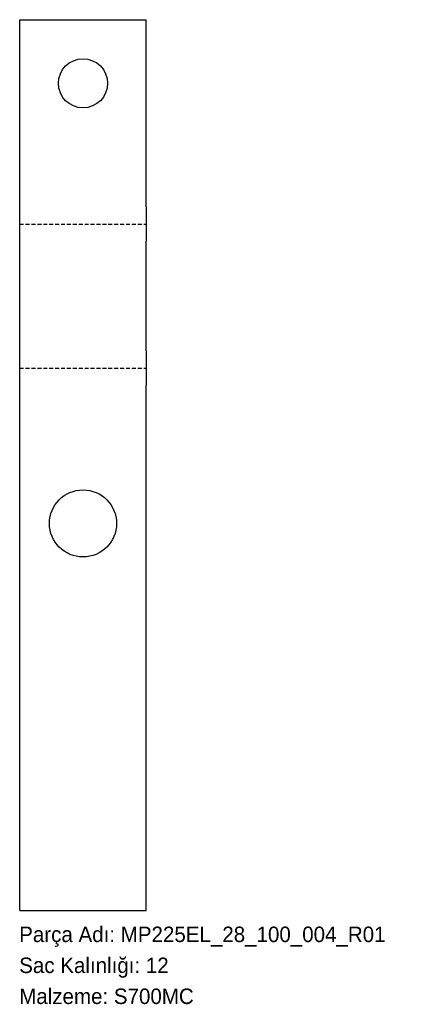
# Model space of a CAD drawing. Header units: millimetres. Extents: x 0 to 298, y -72 to 691.
import ezdxf

# ---------------------------------------------------------------- set-up
doc = ezdxf.new("R2010")
doc.units = ezdxf.units.MM
for name, pattern in [('SLD-Katı', [0]), ('SLD-Kesik', [4.572, 3.048, -1.524]), ('SLD-Sürekli', [0])]:
    doc.linetypes.add(name, pattern=pattern)
doc.layers.add('METIN', color=96, linetype='SLD-Katı')
doc.styles.add('SLDTEXTSTYLE0', font='ARIAL.TTF', dxfattribs={"width": 0.948, "bigfont": 'bigfont'})
doc.styles.add('SLDTEXTSTYLE1', font='ARIAL.TTF', dxfattribs={"width": 0.948})

msp = doc.modelspace()

# ---------------------------------------------------------------- linework, layer by layer
at = {"color": 7, "linetype": 'SLD-Sürekli', "lineweight": 25}
for p, q in [((0.4, 690.74), (98.4, 690.74)), ((0.4, 545.74), (0.4, 690.74)), ((98.4, 545.74), (98.4, 690.74)), ((0.4, 519.07), (0.4, 545.74)), ((98.4, 545.74), (98.4, 519.07)), ((0.4, 434.07), (0.4, 519.07)), ((98.4, 434.07), (98.4, 519.07)), ((0.4, 407.4), (0.4, 434.07)), ((98.4, 434.07), (98.4, 407.4)), ((0.4, 0.4), (0.4, 407.4)), ((98.4, 0.4), (98.4, 407.4)), ((0.4, 0.4), (98.4, 0.4))]:
    msp.add_line(p, q, dxfattribs=at)
at = {"color": 7, "linetype": 'SLD-Kesik'}
for p, q in [((0.4, 532.41), (98.4, 532.41)), ((0.4, 420.74), (98.4, 420.74))]:
    msp.add_line(p, q, dxfattribs=at)
at = {"color": 7, "linetype": 'SLD-Sürekli', "lineweight": 25}
for centre, radius in [((49.4, 641.43), 19), ((49.4, 300.4), 26)]:
    msp.add_circle(centre, radius, dxfattribs=at)

# ---------------------------------------------------------------- texts
at = {"layer": 'METIN', "char_height": 12, "attachment_point": 1}
for s, insert, style in [('Parça Adı: MP225EL_28_100_004_R01', (0, -12.03), 'SLDTEXTSTYLE0'), ('Sac Kalınlığı: 12', (0, -36.03), 'SLDTEXTSTYLE0'), ('Malzeme: S700MC', (0, -60.03), 'SLDTEXTSTYLE1')]:
    msp.add_mtext(s, dxfattribs=dict(at, insert=insert, style=style))

doc.saveas('drawing.dxf')
